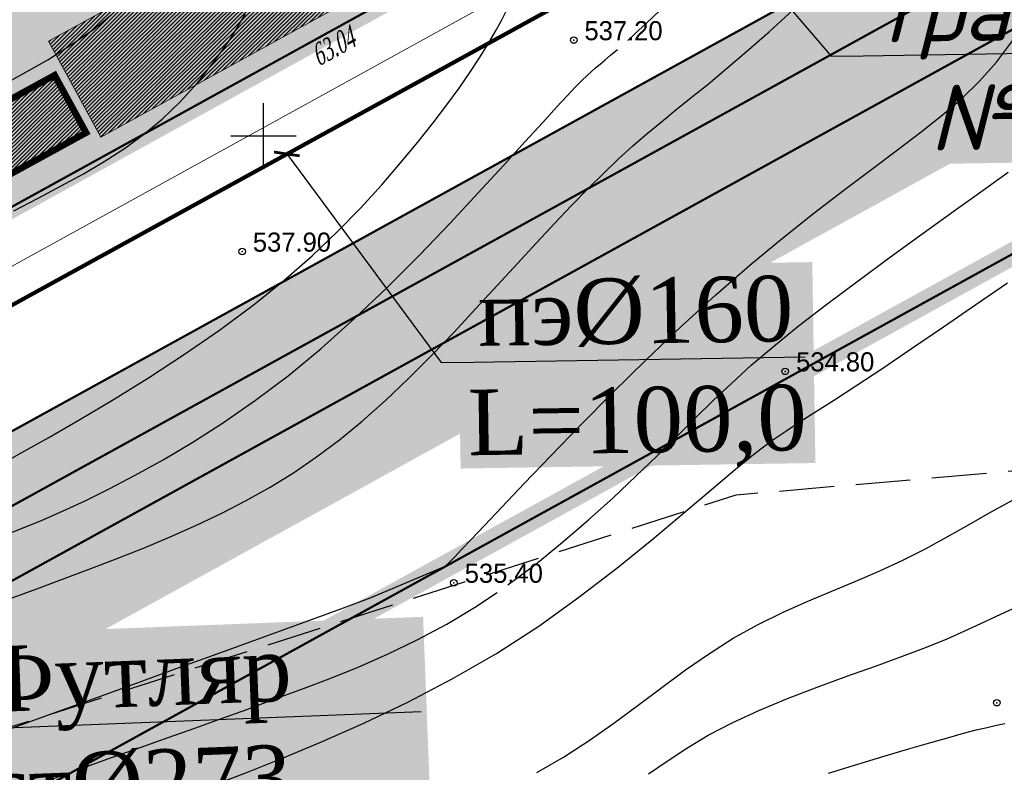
# Model space of a CAD drawing. Extents: x 0 to 361260, y 0 to 4201817.
# Tile 118 of 256: x 360539 to 360584, y 4200271 to 4200305. Entities that reach past the tile are written whole.
import ezdxf
from ezdxf import colors
from ezdxf.entities.mleader import LeaderData, LeaderLine
from ezdxf.math import Vec2, Vec3

# ---------------------------------------------------------------- set-up
doc = ezdxf.new("R2010")
doc.units = 0
doc.header["$LTSCALE"] = 0.5
doc.header["$MEASUREMENT"] = 0
doc.header["$PDMODE"] = 32
doc.header["$PDSIZE"] = 0.3
for name, pattern in [('CONTI', [0]), ('GOST2.303 6', [12, 8, -1.5, 1, -1.5]), ('STRIH_1', [3, 2, -1]), ('ДОРОГИ_ГРУНТ', [7, 5, -2])]:
    doc.linetypes.add(name, pattern=pattern)
for name, color, linetype in [('(004) Точки рельефа', 7, 'Continuous'), ('(034) Формы рельефа', 32, 'Continuous'), ('0000000000', 7, 'Continuous'), ('GORIZDEFAULT', 32, 'CONTI'), ('PI_TTDEFAULT', 5, 'CONTI'), ('SETKR', 2, 'CONTI'), ('Водопровод 10', 7, 'Continuous'), ('Штрих Стекло', 7, 'Continuous')]:
    doc.layers.add(name, color=color, linetype=linetype)
doc.layers.add('.', color=7, linetype='Continuous', lineweight=15)
doc.styles.add('D-431', font='txt')
doc.styles.add('ESKD1', font='times.ttf', dxfattribs={"width": 0.6, "oblique": 15})
doc.dimstyles.new('GENPLAN', dxfattribs={"dimtxt": 1, "dimasz": 4, "dimexe": 1.3, "dimexo": 1.5, "dimgap": 1.2, "dimtad": 1, "dimzin": 0, "dimdsep": 46, "dimtxsty": 'ESKD1', "dimblk1": 'OBLIQUE', "dimblk2": 'OBLIQUE', "dimtsz": 1, "dimcen": -2, "dimadec": 0, "dimazin": 0, "dimtfac": 0.75, "dimtix": 1, "dimtmove": 0, "dimatfit": 3, "dimfxl": 1, "dimtvp": 1.2, "dimlwd": 0, "dimlwe": 0, "dimarcsym": 0})
pattern_1 = [(85.22837594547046, (8575768.79046306, 421520.720653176), (-0.1245667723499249, 0.01039803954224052), [])]

# ---------------------------------------------------------------- blocks, each defined once
blk = doc.blocks.new('BL_333')
at = {"color": 0}
for p, q in [((0, -1.5), (0, 1.5)), ((-1.5, 0), (1.5, 0))]:
    blk.add_line(p, q, dxfattribs=at)
blk = doc.blocks.new('*D330')
at = {"layer": '0000000000', "color": 0, "linetype": 'Continuous', "lineweight": 0, "transparency": 16777216}
for p, q in [((8604623.508607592, 479929.3415086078), (8604622.341155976, 479931.9177571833)), ((8604600.723198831, 479871.6314612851), (8604622.924881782, 479930.6296328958)), ((8604622.103770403, 479930.9386264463), (8604624.141584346, 479930.171773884)), ((8604601.306924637, 479870.3433369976), (8604600.139473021, 479872.919585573)), ((8604599.90208745, 479871.940454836), (8604601.939901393, 479871.1736022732))]:
    blk.add_line(p, q, dxfattribs=at)
at = {"layer": 'Defpoints', "color": 0, "linetype": 'Continuous', "transparency": 16777216}
for p in [(8604620.699882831, 479931.4669253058, 313.43), (8604622.924881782, 479930.6296328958), (8604598.498199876, 479872.4687536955, 313.43)]:
    blk.add_point(p, dxfattribs=at)
at = {"layer": '0000000000', "color": 0, "linetype": 'Continuous', "lineweight": 0, "transparency": 16777216, "insert": (8604610.223520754, 479901.7328408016), "char_height": 1, "attachment_point": 5, "rotation": 69.3781104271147, "style": 'ESKD1'}
blk.add_mtext('63.04', dxfattribs=at)
blk = doc.blocks.new('_Oblique')
at = {"color": 0, "linetype": 'ByBlock', "lineweight": -2}
blk.add_line((-0.5, -0.5), (0.5, 0.5), dxfattribs=at)
blk = doc.blocks.new('_ArchTick')
at = {"color": 0, "linetype": 'ByBlock', "const_width": 0.15}
blk.add_lwpolyline([(-0.5, -0.5), (0.5, 0.5)], dxfattribs=at)
blk = doc.blocks.new('купкупкукуу')
at = {"layer": '.', "linetype": 'CONTI', "lineweight": 30}
h = blk.add_hatch(dxfattribs=at)
h.set_pattern_fill('ANSI31', color=72, angle=40.22837594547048)
h.set_pattern_definition(pattern_1)
h.paths.add_polyline_path([(8604572.92001305, 479947.0369500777), (8604571.180780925, 479948.0849667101), (8604561.144011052, 479922.094906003), (8604563.01170153, 479921.3795302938)])
h.paths.add_polyline_path([(8604571.400234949, 479948.6532395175), (8604573.139467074, 479947.6052228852), (8604593.347150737, 479939.4188764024), (8604594.062654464, 479941.2869011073), (8604572.00614241, 479950.2222275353)])
h.paths.add_polyline_path([(8604544.8475506, 479880.0030847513), (8604546.74526003, 479879.2578310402), (8604562.79555193, 479920.8198142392), (8604560.927861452, 479921.5351899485)])
h.paths.add_polyline_path([(8604602.402964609, 479885.1334964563), (8604598.099323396, 479873.6876041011), (8604593.313708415, 479875.420435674), (8604597.682307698, 479886.9259167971)])
h.paths.add_polyline_path([(8604545.790681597, 479875.1204455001), (8604546.594859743, 479877.1681997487), (8604560.5347018, 479871.6938532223), (8604563.641753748, 479879.6056310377), (8604566.49697463, 479878.4843508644), (8604564.41322244, 479873.1782972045), (8604593.581893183, 479861.7234033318), (8604591.754415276, 479857.0699249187)])
edge = h.paths.add_edge_path()
edge.add_arc((8604580.268806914, 479876.6207441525), 2.999999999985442, 158.5594565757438, 248.5594565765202, ccw=False)
edge.add_line((8604577.476414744, 479877.7173507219), (8604597.050441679, 479927.5605315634))
edge.add_line((8604597.050441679, 479927.5605315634), (8604602.687761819, 479925.2767935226))
edge.add_arc((8604601.561350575, 479922.496290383), 3.000000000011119, -20.791630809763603, 67.94660968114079, ccw=False)
edge.add_line((8604604.365983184, 479921.4313791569), (8604604.203674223, 479921.1540685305))
edge.add_line((8604604.203674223, 479921.1540685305), (8604597.688092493, 479923.7128171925))
edge.add_line((8604597.688092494, 479923.7128171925), (8604594.032737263, 479914.4048432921))
edge.add_line((8604594.032737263, 479914.4048432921), (8604600.548318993, 479911.8460946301))
edge.add_line((8604600.548318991, 479911.8460946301), (8604597.624034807, 479904.3997155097))
edge.add_line((8604597.624034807, 479904.3997155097), (8604591.108453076, 479906.9584641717))
edge.add_line((8604591.108453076, 479906.9584641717), (8604588.549704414, 479900.4428824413))
edge.add_line((8604588.549704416, 479900.4428824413), (8604595.065286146, 479897.8841337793))
edge.add_line((8604595.065286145, 479897.8841337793), (8604586.451822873, 479874.2432036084))
edge.add_arc((8604583.642556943, 479875.2958312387), 2.999999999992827, 248.5594565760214, 339.45910299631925, ccw=False)
edge.add_line((8604582.545950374, 479872.5034390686), (8604579.172200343, 479873.8283519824))
h.paths.add_polyline_path([(8604600.167100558, 479893.4700595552), (8604612.452796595, 479925.7988055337), (8604616.289718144, 479924.2447122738), (8604617.922757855, 479928.2765457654), (8604612.500636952, 479930.4727026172), (8604611.576537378, 479928.1911808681), (8604578.40293397, 479941.6301586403), (8604568.486684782, 479916.3794831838), (8604567.555887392, 479916.7450187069), (8604564.631603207, 479909.2986395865), (8604572.077982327, 479906.3743554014), (8604573.474178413, 479905.8260521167), (8604570.184358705, 479897.4488756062), (8604572.045953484, 479896.71780456), (8604566.562920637, 479882.7558437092), (8604565.10389584, 479883.3288205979), (8604568.028180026, 479890.7751997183), (8604554.997016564, 479895.8926970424), (8604548.42440187, 479878.6093846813), (8604547.304973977, 479879.0416822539), (8604573.479464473, 479946.8201214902), (8604597.864741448, 479936.9413877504), (8604598.090023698, 479937.4974883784), (8604593.903352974, 479939.1935529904), (8604594.618856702, 479941.0615776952), (8604619.641049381, 479930.9248226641), (8604616.85754988, 479923.5295685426), (8604604.841488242, 479891.6952075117)])
h = blk.add_hatch(dxfattribs=at)
h.set_pattern_fill('ANSI31', color=4, angle=40.22837594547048)
h.set_pattern_definition(pattern_1)
h.paths.add_polyline_path([(8604570.83252516, 479897.7315065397), (8604575.218951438, 479908.9010752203), (8604580.80373578, 479906.7078620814), (8604576.4173095, 479895.5382934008)])
h.paths.add_polyline_path([(8604575.584486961, 479909.8318726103), (8604579.970913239, 479921.0014412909), (8604585.555697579, 479918.808228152), (8604581.169271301, 479907.6386594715)])
h.paths.add_polyline_path([(8604580.336448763, 479921.932238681), (8604581.798590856, 479925.6554282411), (8604587.383375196, 479923.4622151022), (8604585.921233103, 479919.739025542)])
h.paths.add_polyline_path([(8604586.852030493, 479919.3734900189), (8604588.314172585, 479923.0966795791), (8604593.898956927, 479920.9034664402), (8604592.436814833, 479917.18027688)])
h.paths.add_polyline_path([(8604582.100068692, 479907.2731239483), (8604586.48649497, 479918.4426926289), (8604592.07127931, 479916.24947949), (8604587.684853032, 479905.0799108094)])
h.paths.add_polyline_path([(8604577.34810689, 479895.1727578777), (8604581.734533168, 479906.3423265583), (8604587.319317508, 479904.1491134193), (8604582.932891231, 479892.9795447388)])
h.paths.add_polyline_path([(8604602.20872998, 479886.1699397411), (8604604.19656427, 479891.4052539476), (8604601.391931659, 479892.4701651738), (8604599.40409737, 479887.2348509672)])
at = {"linetype": 'CONTI', "lineweight": 30, "const_width": 0.4, "elevation": 314.4159999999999}
blk.add_lwpolyline([(8604620.699882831, 479931.4669253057), (8604596.453627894, 479867.0410722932)], dxfattribs=at)
at = {"layer": '0000000000', "linetype": 'Continuous', "lineweight": 0, "elevation": -657.5548063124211}
blk.add_lwpolyline([(8604616.85754988, 479923.5295685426), (8604604.841488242, 479891.6952075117), (8604600.167100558, 479893.4700595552), (8604612.452796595, 479925.7988055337)], dxfattribs=at)
at = {"layer": '0000000000', "linetype": 'Continuous', "lineweight": 0, "const_width": 0.3, "elevation": -657.5548063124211}
blk.add_lwpolyline([(8604599.40409737, 479887.2348509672), (8604602.20872998, 479886.1699397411), (8604604.19656427, 479891.4052539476), (8604601.391931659, 479892.4701651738)], close=True, dxfattribs=at)
at = {"layer": '0000000000', "linetype": 'Continuous', "lineweight": 0}
dim = blk.add_aligned_dim(p1=(8604598.498199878, 479872.4687536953, 314.4159999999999), p2=(8604620.699882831, 479931.4669253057, 314.4159999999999), distance=-2.377326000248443, dimstyle='GENPLAN', dxfattribs=at)
dim.commit()
dim.dimension.update_dxf_attribs({"geometry": '*D330', "text_midpoint": (8604610.223520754, 479901.7328408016, 0.9859999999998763)})

msp = doc.modelspace()

# ---------------------------------------------------------------- hatches: boundary and pattern name
at = {"layer": '.', "linetype": 'Continuous'}
h = msp.add_hatch(color=5, dxfattribs=at)
h.dxf.hatch_style = 1
h.set_gradient(color1=(225, 227, 229), color2=(222, 224, 227), one_color=1, tint=0.8799999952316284)
h.paths.add_polyline_path([(360519.2487734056, 4200275.881589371), (360524.5057662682, 4200278.773648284), (360520.1656064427, 4200286.662902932), (360581.7802041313, 4200320.574120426), (360556.3687228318, 4200368.228286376), (360483.3302199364, 4200328.785797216), (360509.0375153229, 4200280.531517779), (360514.8957603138, 4200283.765912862)])
at = {"layer": 'Штрих Стекло', "linetype": 'Continuous'}
h = msp.add_hatch(color=5, dxfattribs=at)
h.dxf.hatch_style = 1
h.set_gradient(color1=(173, 173, 173), color2=(166, 166, 166), one_color=1, tint=0.6499999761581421)
edge = h.paths.add_edge_path()
edge.add_line((360067.2052575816, 4200806.614921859), (360049.6454798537, 4200796.938291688))
edge.add_arc((360052.0586632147, 4200792.559188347), 4.999999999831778, 32.88523568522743, 118.85774929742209, ccw=False)
edge.add_line((360056.2574622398, 4200795.273978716), (360060.2587233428, 4200789.085474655))
edge.add_line((360060.2587233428, 4200789.085474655), (360069.038612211, 4200793.923789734))
edge.add_line((360069.038612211, 4200793.923789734), (360065.2667255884, 4200799.757534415))
edge.add_arc((360069.6302826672, 4200802.226687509), 5.013715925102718, 118.9259077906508, 209.5036928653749, ccw=False)
edge = h.paths.add_edge_path()
edge.add_line((360236.3169678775, 4200517.230355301), (360498.7966971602, 4200265.224528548))
edge.add_arc((360509.1852170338, 4200276.044817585), 14.99999999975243, 226.1662670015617, 298.8577492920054)
edge.add_line((360516.4247671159, 4200262.907507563), (361136.8857258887, 4200604.823636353))
edge.add_arc((361129.6461758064, 4200617.960946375), 14.99999999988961, 298.8577492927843, 396.4685190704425)
edge.add_line((361141.7089292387, 4200626.876661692), (360736.1892888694, 4201168.805521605))
edge.add_arc((360740.2102066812, 4201171.777426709), 5.000000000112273, 118.85774930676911, 216.4685190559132, ccw=False)
edge.add_line((360737.7970233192, 4201176.15653005), (360731.547375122, 4201172.712549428))
edge.add_line((360731.547375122, 4201172.712549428), (361139.2963785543, 4200625.093518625))
edge.add_arc((361129.6461758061, 4200617.960946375), 11.99999999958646, -61.14225071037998, 36.46851905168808, ccw=False)
edge.add_line((361135.4378158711, 4200607.451098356), (360507.8908595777, 4200266.197248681))
edge.add_line((360507.8908595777, 4200266.197248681), (360237.5115209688, 4200520.464780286))
edge.add_line((360237.5115209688, 4200520.464780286), (360062.8926900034, 4200790.536969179))
edge.add_line((360062.8926900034, 4200790.536969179), (360060.2587233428, 4200789.085474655))
edge.add_line((360060.2587233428, 4200789.085474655), (360234.9922415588, 4200518.835906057))
edge.add_arc((360242.5500797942, 4200523.722528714), 8.999999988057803, 212.8852356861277, 226.1662669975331)
edge = h.paths.add_edge_path(flags=16)
edge.add_line((360274.6239893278, 4200503.308408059), (360634.8323691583, 4200701.80769))
edge.add_arc((360637.245552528, 4200697.428586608), 5.000000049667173, 28.85774977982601, 118.8577490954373, ccw=False)
edge.add_line((360641.6246558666, 4200699.841770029), (360789.9147734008, 4200430.745869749))
edge.add_arc((360785.5356700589, 4200428.33268639), 5.000000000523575, -61.14225068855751, 28.85774927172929, ccw=False)
edge.add_line((360787.948853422, 4200423.953583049), (360511.5984003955, 4200271.665714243))
edge.add_arc((360509.1852170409, 4200276.044817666), 5.000000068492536, 226.8238389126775, 298.85774877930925, ccw=False)
edge.add_line((360505.7639982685, 4200272.398550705), (360273.5686050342, 4200495.328049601))
edge.add_arc((360277.0371726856, 4200498.929304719), 4.999999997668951, 118.857749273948, 226.0752093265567, ccw=False)
h.paths.add_polyline_path([(360274.6239893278, 4200503.308408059), (360631.3290864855, 4200699.877143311), (360780.1018406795, 4200429.905422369), (360509.8323953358, 4200280.9686018)], flags=0)
edge = h.paths.add_edge_path(flags=16)
edge.add_line((360648.8454996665, 4200709.529876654), (360942.9863328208, 4200871.621453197))
edge.add_arc((360945.3995161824, 4200867.242349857), 5.000000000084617, 36.46851905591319, 118.85774930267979, ccw=False)
edge.add_line((360949.4204339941, 4200870.214254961), (361133.6670936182, 4200620.932851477))
edge.add_arc((361129.6461758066, 4200617.960946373), 4.999999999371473, -61.14225071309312, 36.468519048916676, ccw=False)
edge.add_line((361132.0593591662, 4200613.581843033), (360801.9619839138, 4200431.675769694))
edge.add_arc((360799.5488005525, 4200436.054873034), 4.999999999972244, 208.8577492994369, 298.8577493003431, ccw=False)
edge.add_line((360795.1696972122, 4200433.641689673), (360646.8795796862, 4200702.737589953))
edge.add_arc((360651.2586830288, 4200705.150773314), 5.000000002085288, 118.8577493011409, 208.8577492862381, ccw=False)
h.paths.add_polyline_path([(360652.3487825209, 4200711.460423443), (360938.8667793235, 4200869.351299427), (361123.7131026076, 4200619.258565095), (360801.1215367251, 4200441.488702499)], flags=0)
edge = h.paths.add_edge_path(flags=17)
edge.add_line((361139.2963785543, 4200625.093518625), (360731.547375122, 4201172.712549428))
edge.add_line((360731.547375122, 4201172.712549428), (360723.6593490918, 4201168.365711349))
edge.add_arc((360726.0725324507, 4201163.986608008), 4.999999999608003, 36.468519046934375, 118.8577492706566, ccw=False)
edge.add_line((360730.0934502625, 4201166.958513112), (360939.8258154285, 4200883.195548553))
edge.add_arc((360935.8048976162, 4200880.223643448), 5.00000000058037, -61.14225070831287, 36.468519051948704, ccw=False)
edge.add_line((360938.2180809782, 4200875.844540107), (360645.9496796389, 4200714.784800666))
edge.add_arc((360643.5364962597, 4200719.16390395), 4.999999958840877, 208.8577488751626, 298.8577497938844, ccw=False)
edge.add_line((360639.1573929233, 4200716.750720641), (360490.8672755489, 4200985.846620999))
edge.add_arc((360495.2463788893, 4200988.259804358), 4.999999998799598, 118.8577492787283, 208.8577492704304, ccw=False)
edge.add_line((360492.8331955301, 4200992.638907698), (360478.8200648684, 4200984.916720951))
edge.add_arc((360481.2332482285, 4200980.53761761), 5.000000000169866, 28.857749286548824, 118.85774928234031, ccw=False)
edge.add_line((360485.6123515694, 4200982.95080097), (360633.9025628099, 4200713.854730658))
edge.add_arc((360629.523365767, 4200711.441717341), 5.000000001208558, -61.14225073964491, 28.855524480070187, ccw=False)
edge.add_line((360631.9365491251, 4200707.062613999), (360550.4852269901, 4200662.177403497))
edge.add_arc((360548.0720436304, 4200666.556506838), 5.0000000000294, 208.857749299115, 298.85774927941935, ccw=False)
edge.add_line((360543.6929402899, 4200664.143323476), (360395.4028227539, 4200933.239223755))
edge.add_arc((360399.7819260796, 4200935.652407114), 4.999999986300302, 118.85774927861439, 208.857749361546, ccw=False)
edge.add_line((360397.3687427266, 4200940.031510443), (360749.1450546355, 4201133.884150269))
edge.add_arc((360751.5582379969, 4201129.50504693), 4.999999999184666, 36.46851905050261, 118.857749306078, ccw=False)
edge.add_line((360755.5791558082, 4201132.476952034), (360745.9845372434, 4201145.458245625))
edge.add_arc((360741.9636194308, 4201142.48634052), 5.000000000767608, -61.14225069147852, 36.46851905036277, ccw=False)
edge.add_line((360744.3768027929, 4201138.10723718), (360086.3782738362, 4200775.506240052))
edge.add_arc((360084.0424503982, 4200779.927091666), 5.000000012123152, 212.8852357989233, 297.85040703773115, ccw=False)
edge.add_line((360079.8436513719, 4200777.212301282), (360088.5524872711, 4200763.742881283))
edge.add_arc((360092.7512862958, 4200766.457671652), 4.999999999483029, 118.8577492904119, 212.8852356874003, ccw=False)
edge.add_line((360090.3381029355, 4200770.836774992), (360383.3556120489, 4200932.309323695))
edge.add_arc((360385.7687954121, 4200927.930220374), 4.999999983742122, 28.85774913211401, 118.8577494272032, ccw=False)
edge.add_line((360390.1478987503, 4200930.343403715), (360538.4380162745, 4200661.247503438))
edge.add_arc((360534.0589129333, 4200658.834320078), 5.000000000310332, -61.14225058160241, 28.857749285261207, ccw=False)
edge.add_line((360536.4720963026, 4200654.455216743), (360267.3612796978, 4200506.15687931))
edge.add_arc((360264.9480963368, 4200510.535982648), 4.999999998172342, 226.1662669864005, 298.8577493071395, ccw=False)
edge.add_line((360261.4852563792, 4200506.929219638), (360243.3266280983, 4200524.363252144))
edge.add_line((360243.3266281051, 4200524.363252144), (360069.038612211, 4200793.923789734))
edge.add_line((360069.038612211, 4200793.923789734), (360062.8926900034, 4200790.536969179))
edge.add_line((360062.8926900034, 4200790.536969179), (360237.5115209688, 4200520.464780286))
edge.add_line((360237.5115209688, 4200520.464780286), (360507.8908595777, 4200266.197248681))
edge.add_line((360507.8908595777, 4200266.197248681), (361135.4378158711, 4200607.451098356))
edge.add_arc((361129.6461758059, 4200617.960946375), 12.00000000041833, 298.8577492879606, 396.4685190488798)

# ---------------------------------------------------------------- linework, layer by layer
at = {"layer": '(034) Формы рельефа', "linetype": 'ДОРОГИ_ГРУНТ', "flags": 128}
msp.add_lwpolyline([(360482.7805213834, 4200258.268645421), (360503.36, 4200262.120003), (360540.16, 4200273.489998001), (360571.6288747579, 4200283.565517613), (360597.477896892, 4200285.819613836), (360621.430466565, 4200291.754163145), (360645.8690193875, 4200300.203198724), (360663.0137514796, 4200309.823183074), (360672.8644805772, 4200318.691608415), (360696.5470938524, 4200338.682192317), (360725.0592432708, 4200358.435808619), (360749.385, 4200374.029999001), (360784.3088083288, 4200395.099430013), (360811.615, 4200410.200001), (360839.0437308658, 4200435.529776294), (360866.6894514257, 4200461.551490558), (360893.5964245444, 4200482.576629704), (360919.7394641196, 4200495.685787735), (360930.9571562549, 4200499.104229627), (360950, 4200501.5), (360970.5691939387, 4200508.086656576), (360980.4103603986, 4200514.464598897), (360985.6261732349, 4200527.790759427), (360988.6794830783, 4200544.64762105), (360993.4360199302, 4200584.306806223), (360994.52, 4200600.419998), (360996.8323725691, 4200613.062142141), (361003.7422538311, 4200621.143797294), (361014.0286890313, 4200628.487977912), (361032.05, 4200637.004997), (361049.8561954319, 4200645.420350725), (361060.2210782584, 4200655.432297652), (361085.5064435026, 4200687.482746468), (361100.5784211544, 4200706.587222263), (361115.0738502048, 4200727.431098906), (361116.7431365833, 4200734.739850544), (361120.6054994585, 4200787.818705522), (361123, 4200820.4000015), (361129.4258880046, 4200846.644170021), (361137.0824631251, 4200864.849075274), (361150.2200459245, 4200896.625965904), (361157.5139142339, 4200904.482995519), (361166.8339842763, 4200910.639071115), (361175.7734339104, 4200914.259587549)], dxfattribs=at)
at = {"ltscale": 0.1490711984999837, "const_width": 0.1}
msp.add_lwpolyline([(359943.4756678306, 4200738.431514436), (360053.1574353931, 4200798.873617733, -0.3937719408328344), (360059.7694177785, 4200797.209304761), (360238.6673383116, 4200520.518911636), (360501.5669691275, 4200268.109938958, 0.3282586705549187), (360514.4942204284, 4200266.410790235), (361134.9551791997, 4200608.326919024, 0.4536767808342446), (361138.4921949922, 4200624.499137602), (360736.1892888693, 4201168.805521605, -0.4536767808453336), (360737.7970233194, 4201176.15653005), (360868.7534772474, 4201248.322430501)], format="xyb", dxfattribs=at)
for points in [[(360052.6029654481, 4200791.717349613), (360231.6784036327, 4200514.752400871), (360505.9493233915, 4200251.425895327), (361159.3115417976, 4200611.472852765), (360744.3442888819, 4201172.913800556)], [(360519.9846468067, 4200286.563181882), (360780.1018406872, 4200429.905422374)]]:
    msp.add_lwpolyline(points, dxfattribs=at)
at = {"color": 1, "linetype": 'GOST2.303 6', "lineweight": 30, "const_width": 1.034609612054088}
msp.add_lwpolyline([(360055.8687789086, 4200786.666317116), (360747.9422708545, 4201168.045815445), (361159.3115417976, 4200611.472852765), (360505.9493233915, 4200251.425895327), (360231.6784036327, 4200514.752400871)], close=True, dxfattribs=at)
at = {"color": 7, "linetype": 'STRIH_1', "ltscale": 2, "true_color": 0xffffff, "const_width": 0.1}
msp.add_lwpolyline([(360062.0934946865, 4200799.140086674), (360240.9969832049, 4200522.441081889), (360503.6446731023, 4200270.273996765, 0.3282586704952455), (360513.0463104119, 4200269.038252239), (361133.5072691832, 4200610.954381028, 0.4536767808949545), (361136.079644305, 4200622.71599454), (360733.263300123, 4201167.717048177)], format="xyb", dxfattribs=at)
at = {"ltscale": 0.1490711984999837, "const_width": 0.1}
msp.add_lwpolyline([(360641.6246558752, 4200699.84177003), (360789.9147734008, 4200430.745869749, -0.4142135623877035), (360787.9488534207, 4200423.953583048), (360511.5984003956, 4200271.665714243, -0.3282586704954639), (360505.722377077, 4200272.438054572), (360273.5743327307, 4200495.322541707, -0.5057308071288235), (360274.6239893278, 4200503.308408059), (360634.8323691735, 4200701.807690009, -0.4142135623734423)], format="xyb", close=True, dxfattribs=at)
at = {"color": 0, "ltscale": 0.1490711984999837, "const_width": 0.5}
msp.add_lwpolyline([(360396.780642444, 4200389.509175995), (360514.4748437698, 4200454.366674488), (360587.2661171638, 4200323.349049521), (360509.7531764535, 4200280.634154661)], close=True, dxfattribs=at)
at = {"color": 5, "linetype": 'Continuous', "lineweight": 106}
msp.add_lwpolyline([(360459.818949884, 4200322.369090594), (360508.4525951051, 4200275.755589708), (360673.5416316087, 4200366.487128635)], dxfattribs=at)
at = {"layer": 'GORIZDEFAULT', "color": 32}
for points in [[(360523.14, 4200296.629997, 539), (360523.69, 4200296.599998, 539), (360524.22, 4200296.580002, 539), (360524.74, 4200296.57, 539), (360525.25, 4200296.580002, 539), (360525.75, 4200296.620003, 539), (360526.26, 4200296.690002, 539), (360526.78, 4200296.809998, 539), (360527.33, 4200296.989998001, 539), (360527.92, 4200297.220001, 539), (360528.56, 4200297.5, 539), (360529.29, 4200297.849998, 539), (360530.11, 4200298.269997, 539), (360531.05, 4200298.75, 539), (360532.13, 4200299.290001, 539), (360533.36, 4200299.910004, 539), (360534.69, 4200300.580002, 539), (360536.08, 4200301.279999, 539), (360537.48, 4200302.019997, 539), (360538.85, 4200302.760001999, 539), (360540.12, 4200303.489998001, 539), (360541.26, 4200304.209999, 539), (360542.23, 4200304.889998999, 539), (360543.03, 4200305.550003, 539)], [(360537.92, 4200284.940002, 537.5), (360538.94, 4200285.5, 537.5), (360540.17, 4200286.190002, 537.5), (360541.59, 4200287.010001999, 537.5), (360543.13, 4200287.93, 537.5), (360544.74, 4200288.93, 537.5), (360546.38, 4200290, 537.5), (360547.99, 4200291.110001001, 537.5), (360549.52, 4200292.25, 537.5), (360550.93, 4200293.379997, 537.5), (360552.22, 4200294.510001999, 537.5), (360553.39, 4200295.620003, 537.5), (360554.45, 4200296.709999, 537.5), (360555.41, 4200297.760001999, 537.5), (360556.27, 4200298.760001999, 537.5), (360557.06, 4200299.709999, 537.5), (360557.76, 4200300.599998, 537.5), (360558.39, 4200301.43, 537.5), (360558.96, 4200302.190002, 537.5), (360559.45, 4200302.910004, 537.5), (360559.89, 4200303.57, 537.5), (360560.27, 4200304.190002, 537.5), (360560.6, 4200304.760001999, 537.5), (360560.89, 4200305.290001, 537.5), (360561.15, 4200305.809998, 537.5)], [(360538.49, 4200278.849998, 536.5), (360539.62, 4200279.260001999, 536.5), (360540.8, 4200279.699997, 536.5), (360542.02, 4200280.160004, 536.5), (360543.26, 4200280.629997, 536.5), (360544.5, 4200281.129997, 536.5), (360545.73, 4200281.650002, 536.5), (360546.93, 4200282.18, 536.5), (360548.09, 4200282.730003, 536.5), (360549.21, 4200283.309998, 536.5), (360550.3, 4200283.919998, 536.5), (360551.37, 4200284.580002, 536.5), (360552.42, 4200285.300003, 536.5), (360553.47, 4200286.080002, 536.5), (360554.52, 4200286.940002, 536.5), (360555.58, 4200287.879997, 536.5), (360556.64, 4200288.889998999, 536.5), (360557.69, 4200289.949997, 536.5), (360558.72, 4200291.019997, 536.5), (360559.72, 4200292.099998, 536.5), (360560.69, 4200293.150002, 536.5), (360561.62, 4200294.160004, 536.5), (360562.49, 4200295.110001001, 536.5), (360563.32, 4200295.989998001, 536.5), (360564.1, 4200296.809998, 536.5), (360564.85, 4200297.580002, 536.5), (360565.56, 4200298.279999, 536.5), (360566.24, 4200298.940002, 536.5), (360566.91, 4200299.550003, 536.5), (360567.56, 4200300.110001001, 536.5), (360568.21, 4200300.650002, 536.5), (360568.88, 4200301.190002, 536.5), (360569.58, 4200301.760001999, 536.5), (360570.35, 4200302.370003, 536.5), (360571.18, 4200303.07, 536.5), (360572.11, 4200303.860001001, 536.5), (360573.14, 4200304.769997, 536.5), (360574.25, 4200305.769997, 536.5)], [(360538.57, 4200296.57, 538.5), (360539.68, 4200297.150002, 538.5), (360540.74, 4200297.709999, 538.5), (360541.75, 4200298.260001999, 538.5), (360542.71, 4200298.830002, 538.5), (360543.63, 4200299.419998, 538.5), (360544.51, 4200300.059998, 538.5), (360545.36, 4200300.769997, 538.5), (360546.18, 4200301.559998, 538.5), (360546.97, 4200302.43, 538.5), (360547.74, 4200303.400002, 538.5), (360548.48, 4200304.449997, 538.5), (360549.18, 4200305.589996, 538.5)], [(360566.67, 4200304.370003, 537), (360566.83, 4200304.510001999, 537), (360567, 4200304.669998, 537), (360567.52, 4200305.150002, 537), (360568.12, 4200305.720001, 537)], [(360538.4, 4200272.860001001, 535.5), (360540.16, 4200273.489998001, 535.5), (360542.03, 4200274.169998, 535.5), (360544.01, 4200274.889998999, 535.5), (360546.05, 4200275.629997, 535.5), (360548.09, 4200276.360001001, 535.5), (360550.06, 4200277.080002, 535.5), (360551.9, 4200277.75, 535.5), (360553.54, 4200278.349998, 535.5), (360554.92, 4200278.870003, 535.5), (360558.29, 4200280.279999, 535.5), (360558.4, 4200280.379997, 535.5), (360558.54, 4200280.519997, 535.5), (360558.75, 4200280.730003, 535.5), (360559.06, 4200281.059998, 535.5), (360559.5, 4200281.519997, 535.5), (360560.11, 4200282.160004, 535.5), (360560.91, 4200283, 535.5), (360561.93, 4200284.080002, 535.5), (360563.14, 4200285.339996, 535.5), (360564.5, 4200286.739998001, 535.5), (360565.98, 4200288.239998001, 535.5), (360567.53, 4200289.769997, 535.5), (360569.12, 4200291.279999, 535.5), (360570.71, 4200292.730003, 535.5), (360572.26, 4200294.080002, 535.5), (360573.76, 4200295.32, 535.5), (360575.19, 4200296.459999, 535.5), (360576.56, 4200297.510001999, 535.5), (360577.84, 4200298.470001, 535.5), (360579.02, 4200299.360001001, 535.5), (360580.1, 4200300.18, 535.5), (360581.07, 4200300.949997, 535.5), (360581.95, 4200301.699997, 535.5), (360582.77, 4200302.5, 535.5), (360583.55, 4200303.379997, 535.5), (360584.33, 4200304.410004, 535.5)], [(360538.18, 4200281.730003, 537), (360538.99, 4200282.050003, 537), (360539.86, 4200282.410004, 537), (360540.8, 4200282.82, 537), (360541.83, 4200283.290001, 537), (360542.93, 4200283.839996, 537), (360544.13, 4200284.459999, 537), (360545.41, 4200285.169998, 537), (360546.76, 4200285.980003, 537), (360548.17, 4200286.879997, 537), (360549.63, 4200287.900002, 537), (360551.12, 4200289.019997, 537), (360552.64, 4200290.269997, 537), (360554.17, 4200291.639998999, 537), (360555.68, 4200293.080002, 537), (360557.15, 4200294.550003, 537), (360558.55, 4200296.010001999, 537), (360559.83, 4200297.389998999, 537), (360560.99, 4200298.650002, 537), (360561.97, 4200299.739998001, 537), (360562.78, 4200300.620003, 537), (360563.41, 4200301.309998, 537), (360563.9, 4200301.839996, 537), (360564.28, 4200302.239998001, 537), (360564.57, 4200302.540001, 537), (360564.81, 4200302.769997, 537), (360565.01, 4200302.949997, 537), (360565.2, 4200303.120003, 537), (360565.41, 4200303.290001, 537), (360565.63, 4200303.470001, 537), (360565.89, 4200303.690002, 537), (360566.2, 4200303.949997, 537)], [(360561.18, 4200279.449997, 535), (360562.46, 4200280.400002, 535), (360563.69, 4200281.400002, 535), (360564.87, 4200282.419998, 535), (360566, 4200283.43, 535), (360567.05, 4200284.419998, 535), (360568.02, 4200285.360001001, 535), (360568.92, 4200286.239998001, 535), (360569.76, 4200287.07, 535), (360570.58, 4200287.879997, 535), (360571.43, 4200288.68, 535), (360572.33, 4200289.5, 535), (360573.34, 4200290.360001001, 535), (360574.48, 4200291.290001, 535), (360575.79, 4200292.300003, 535), (360577.22, 4200293.370003, 535), (360578.7, 4200294.459999, 535), (360580.19, 4200295.540001, 535), (360581.62, 4200296.57, 535), (360582.95, 4200297.510001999, 535), (360584.09, 4200298.339996, 535)], [(360547.9, 4200270.349998, 534.5), (360549.26, 4200270.870003, 534.5), (360550.87, 4200271.510001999, 534.5), (360552.66, 4200272.260001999, 534.5), (360554.59, 4200273.110001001, 534.5), (360556.6, 4200274.07, 534.5), (360558.64, 4200275.139998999, 534.5), (360560.66, 4200276.300003, 534.5), (360562.6, 4200277.559998, 534.5), (360564.44, 4200278.879997, 534.5), (360566.18, 4200280.209999, 534.5), (360567.78, 4200281.5, 534.5), (360569.23, 4200282.720001, 534.5), (360570.51, 4200283.809998, 534.5), (360571.6, 4200284.739998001, 534.5), (360572.51, 4200285.470001, 534.5), (360573.27, 4200286.050003, 534.5), (360573.95, 4200286.519997, 534.5), (360574.61, 4200286.959999, 534.5), (360575.32, 4200287.400002, 534.5), (360576.14, 4200287.910004, 534.5), (360577.12, 4200288.550003, 534.5), (360578.31, 4200289.339996, 534.5), (360579.67, 4200290.260001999, 534.5), (360581.12, 4200291.260001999, 534.5), (360582.61, 4200292.279999, 534.5), (360584.06, 4200293.269997, 534.5)], [(360562.51, 4200270.849998, 533.5), (360563.73, 4200271.559998, 533.5), (360564.9, 4200272.32, 533.5), (360566.04, 4200273.120003, 533.5), (360567.15, 4200273.93, 533.5), (360568.24, 4200274.75, 533.5), (360569.32, 4200275.550003, 533.5), (360570.41, 4200276.309998, 533.5), (360571.5, 4200277, 533.5), (360572.62, 4200277.620003, 533.5), (360573.75, 4200278.18, 533.5), (360574.88, 4200278.68, 533.5), (360576.01, 4200279.160004, 533.5), (360577.12, 4200279.620003, 533.5), (360578.21, 4200280.089996, 533.5), (360579.27, 4200280.580002, 533.5), (360580.3, 4200281.099998, 533.5), (360581.3, 4200281.650002, 533.5), (360582.3, 4200282.209999, 533.5), (360583.31, 4200282.790001, 533.5), (360584.35, 4200283.360001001, 533.5)], [(360562.51, 4200270.849998, 533.5), (360563.73, 4200271.559998, 533.5), (360564.9, 4200272.32, 533.5), (360566.04, 4200273.120003, 533.5), (360567.15, 4200273.93, 533.5), (360568.24, 4200274.75, 533.5), (360569.32, 4200275.550003, 533.5), (360570.41, 4200276.309998, 533.5), (360571.5, 4200277, 533.5), (360572.62, 4200277.620003, 533.5), (360573.75, 4200278.18, 533.5), (360574.88, 4200278.68, 533.5), (360576.01, 4200279.160004, 533.5), (360577.12, 4200279.620003, 533.5), (360578.21, 4200280.089996, 533.5), (360579.27, 4200280.580002, 533.5), (360580.3, 4200281.099998, 533.5), (360581.3, 4200281.650002, 533.5), (360582.3, 4200282.209999, 533.5), (360583.31, 4200282.790001, 533.5), (360584.35, 4200283.360001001, 533.5)], [(360540.19, 4200270.510001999, 535), (360541.69, 4200271.050003, 535), (360543.08, 4200271.550003, 535), (360544.39, 4200272.010001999, 535), (360545.64, 4200272.459999, 535), (360546.85, 4200272.889998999, 535), (360548.03, 4200273.309998, 535), (360549.23, 4200273.739998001, 535), (360550.44, 4200274.190002, 535), (360551.7, 4200274.650002, 535), (360553, 4200275.139998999, 535), (360554.33, 4200275.68, 535), (360555.67, 4200276.269997, 535), (360557.03, 4200276.93, 535), (360558.39, 4200277.650002, 535), (360559.73, 4200278.459999, 535), (360560.21, 4200278.779999, 535), (360560.69, 4200279.099998, 535)], [(360567.63, 4200270.800003, 533), (360568.47, 4200271.379997, 533), (360569.37, 4200271.970001, 533), (360570.36, 4200272.559998, 533), (360571.46, 4200273.129997, 533), (360572.68, 4200273.699997, 533), (360573.99, 4200274.239998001, 533), (360575.34, 4200274.760001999, 533), (360576.7, 4200275.260001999, 533), (360578.02, 4200275.730003, 533), (360579.25, 4200276.18, 533), (360580.35, 4200276.589996, 533), (360581.29, 4200276.980003, 533), (360582.1, 4200277.339996, 533), (360582.84, 4200277.68, 533), (360583.55, 4200278.010001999, 533), (360584.28, 4200278.339996, 533)], [(360575.87, 4200270.82, 532.5), (360577.2, 4200271.230003, 532.5), (360578.45, 4200271.610001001, 532.5), (360579.58, 4200271.949997, 532.5), (360580.55, 4200272.230003, 532.5), (360581.37, 4200272.459999, 532.5), (360582.05, 4200272.650002, 532.5), (360582.63, 4200272.800003, 532.5), (360583.13, 4200272.919998, 532.5), (360583.56, 4200273.019997, 532.5), (360583.94, 4200273.099998, 532.5)]]:
    msp.add_polyline3d(points, dxfattribs=at)
at = {"layer": 'PI_TTDEFAULT', "color": 5}
for p in [(360564.2, 4200304.389998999, 537.2), (360549.02, 4200294.709999, 537.9), (360573.88, 4200289.220001, 534.8), (360558.71, 4200279.540001, 535.4), (360583.57, 4200274.050003, 532.6)]:
    msp.add_point(p, dxfattribs=at)

# ---------------------------------------------------------------- block references
at = {"layer": 'SETKR', "color": 92}
msp.add_blockref('BL_333', (360550, 4200300), dxfattribs=at)

# ---------------------------------------------------------------- texts
at = {"layer": '(004) Точки рельефа', "style": 'D-431'}
for s, p in [('537.20', (360564.69, 4200304.379997)), ('537.90', (360549.51, 4200294.699997)), ('534.80', (360574.38, 4200289.220001)), ('535.40', (360559.21, 4200279.540001))]:
    msp.add_text(s, height=0.875, dxfattribs=at).set_placement(p)

# ---------------------------------------------------------------- next in the draw order: block references
at = {"rotation": 319.4855031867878}
msp.add_blockref('купкупкукуу', (-6492793.210970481, 9425365.440811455, -314.4159999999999), dxfattribs=at)

# ---------------------------------------------------------------- next in the draw order: leaders
at = {"layer": 'Водопровод 10', "color": 1, "lineweight": 0}
ml = msp.add_multileader_mtext('Standard', dxfattribs=at)
ml.set_content('\\pxqc,t2;{\\fTimes New Roman|b0|i0|c204|p18;\\C5;пэ%%C\\fTimes New Roman|b0|i0|c0|p18;1\\fTimes New Roman|b0|i0|c204|p18;6\\fTimes New Roman|b0|i0|c0|p18;0\\fTimes New Roman|b0|i0|c204|p18; L=10\\fTimes New Roman|b0|i0|c0|p18;0\\fTimes New Roman|b0|i0|c204|p18;,0}', color=1)
ml.set_leader_properties()
ml.set_arrow_properties(name='ARCHTICK')
ml.build(insert=Vec2(0, 0))
ml.multileader.update_dxf_attribs({"text_left_attachment_type": 6, "text_right_attachment_type": 6, "dogleg_length": 0.36, "arrow_head_size": 0.84})
ctx = ml.context
ctx.base_point, ctx.char_height, ctx.arrow_head_size, ctx.landing_gap_size, ctx.plane_origin, ctx.plane_x_axis, ctx.plane_y_axis = Vec3(360559.6056510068, 4200289.643503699), 3, 0.84, 0, Vec3(360739.6536051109, 4200177.92746599), Vec3(0.9998796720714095, 0.01551261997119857), Vec3(-0.01551261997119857, 0.9998796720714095)
ctx.left_attachment, ctx.right_attachment, ctx.text_align_type = 6, 6, 1
notes = []
notes.append((ctx, [(1, (1, 1, 0), (360558.1357881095, 4200289.620699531), (0.9998796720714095, 0.01551261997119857), 1.470039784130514, [(0, [(360551.0643224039, 4200299.174634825)], 0, [])])]))
ctx.mtext.insert, ctx.mtext.text_direction, ctx.mtext.rotation, ctx.mtext.width, ctx.mtext.alignment, ctx.mtext.flow_direction = Vec3(360567.0089222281, 4200293.496374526), Vec3(0.9998796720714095, 0.01551261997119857), 0.0155132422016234, 15.04297764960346, 2, 5
ctx.mtext.has_bg_fill, ctx.mtext.bg_color, ctx.mtext.bg_scale_factor, ctx.mtext.bg_transparency, ctx.mtext.use_window_bg_color = 1, -1023409921, 1.2, 0, 0
ml = msp.add_multileader_mtext('Standard', dxfattribs=at)
ml.set_content('\\pxqc,t2;{\\fTimes New Roman|b0|i0|c204|p18;\\C6;Футляр \\fTimes New Roman|b0|i0|c0|p18;c\\fTimes New Roman|b0|i0|c204|p18;т%%C273 L=7,0}', color=1)
ml.set_leader_properties()
ml.set_arrow_properties(name='ARCHTICK')
ml.build(insert=Vec2(0, 0))
ml.multileader.update_dxf_attribs({"text_left_attachment_type": 6, "text_right_attachment_type": 6, "dogleg_length": 0.36, "arrow_head_size": 0.84})
ctx = ml.context
ctx.base_point, ctx.char_height, ctx.arrow_head_size, ctx.landing_gap_size, ctx.plane_origin, ctx.plane_x_axis, ctx.plane_y_axis = Vec3(360531.5153880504, 4200272.646423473), 3, 0.84, 0, Vec3(360725.6105536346, 4200181.890255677), Vec3(0.9992539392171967, 0.03862078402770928), Vec3(-0.03862078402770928, 0.9992539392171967)
ctx.left_attachment, ctx.right_attachment, ctx.text_align_type = 6, 6, 1
notes.append((ctx, [(1, (1, 1, 0), (360530.0464450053, 4200272.589649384), (0.9992539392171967, 0.03862078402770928), 1.470039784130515, [(0, [(360520.0300102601, 4200280.972673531)], 0, [])])]))
ctx.mtext.insert, ctx.mtext.text_direction, ctx.mtext.rotation, ctx.mtext.width, ctx.mtext.alignment, ctx.mtext.flow_direction = Vec3(360544.004002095, 4200276.869457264), Vec3(0.9992539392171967, 0.03862078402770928), 0.038630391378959, 25.46619322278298, 2, 5
ctx.mtext.has_bg_fill, ctx.mtext.bg_color, ctx.mtext.bg_scale_factor, ctx.mtext.bg_transparency, ctx.mtext.use_window_bg_color = 1, -1023409921, 1.2, 0, 0
for ctx, leaders in notes:
    for number, flags, end, landing, length, lines in leaders:
        leader = LeaderData()
        leader.index, (leader.has_last_leader_line, leader.has_dogleg_vector, leader.attachment_direction) = number, flags
        leader.last_leader_point, leader.dogleg_vector, leader.dogleg_length = Vec3(end), Vec3(landing), length
        for number, points, colour, breaks in lines:
            line = LeaderLine()
            line.index, line.vertices, line.color, line.breaks = number, Vec3.list(points), colors.encode_raw_color(colour), breaks
            leader.lines.append(line)
        ctx.leaders.append(leader)

# ---------------------------------------------------------------- next in the draw order: leaders
ml = msp.add_multileader_mtext('Standard', dxfattribs=at)
ml.set_content('{\\fISOCPEUR|b0|i1|c204|p34;Трасса №6}', color=1)
ml.set_leader_properties()
ml.set_arrow_properties(name='ARCHTICK')
ml.build(insert=Vec2(0, 0))
ml.multileader.update_dxf_attribs({"text_left_attachment_type": 6, "text_right_attachment_type": 6, "dogleg_length": 0.36, "arrow_head_size": 0.84})
ctx = ml.context
ctx.base_point, ctx.char_height, ctx.arrow_head_size, ctx.landing_gap_size, ctx.plane_origin, ctx.plane_x_axis, ctx.plane_y_axis = Vec3(360577.4511369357, 4200303.666715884), 3, 0.84, 0, Vec3(360754.570839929, 4200196.423914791), Vec3(0.9998796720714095, 0.01551261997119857), Vec3(-0.01551261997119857, 0.9998796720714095)
ctx.left_attachment, ctx.right_attachment, ctx.text_align_type = 6, 6, 1
notes = []
notes.append((ctx, [(1, (1, 1, 0), (360575.9812740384, 4200303.643911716), (0.9998796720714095, 0.01551261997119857), 1.470039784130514, [(0, [(360570.6492186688, 4200309.938328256)], 0, [])])]))
ctx.mtext.insert, ctx.mtext.text_direction, ctx.mtext.rotation, ctx.mtext.width, ctx.mtext.alignment, ctx.mtext.flow_direction = Vec3(360583.4934212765, 4200307.360892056), Vec3(0.9998796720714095, 0.01551261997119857), 0.0155132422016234, 13.305, 2, 5
ctx.mtext.has_bg_fill, ctx.mtext.bg_color, ctx.mtext.bg_scale_factor, ctx.mtext.bg_transparency, ctx.mtext.use_window_bg_color = 1, -1023409921, 1.2, 0, 0
for ctx, leaders in notes:
    for number, flags, end, landing, length, lines in leaders:
        leader = LeaderData()
        leader.index, (leader.has_last_leader_line, leader.has_dogleg_vector, leader.attachment_direction) = number, flags
        leader.last_leader_point, leader.dogleg_vector, leader.dogleg_length = Vec3(end), Vec3(landing), length
        for number, points, colour, breaks in lines:
            line = LeaderLine()
            line.index, line.vertices, line.color, line.breaks = number, Vec3.list(points), colors.encode_raw_color(colour), breaks
            leader.lines.append(line)
        ctx.leaders.append(leader)

doc.saveas('drawing.dxf')
